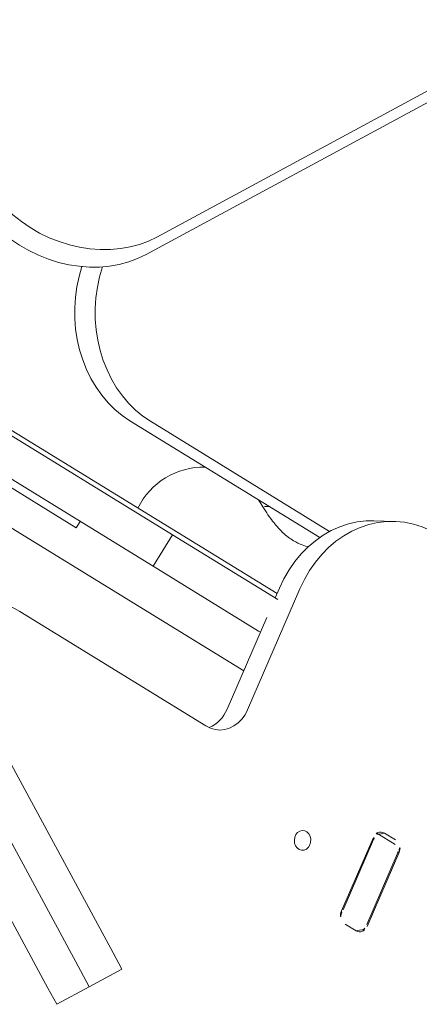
# Model space of a CAD drawing. Extents: x 5459245 to 5462690, y 5971016 to 5972523.
# Tile 63 of 136: x 5462444.156 to 5462444.317, y 5972215.392 to 5972215.79. Entities that reach past the tile are written whole.
import ezdxf

# ---------------------------------------------------------------- set-up
doc = ezdxf.new("R2010")
doc.units = 0
doc.layers.add('A_MAŁA ARCHITEKTURA', color=195, linetype='CONTINUOUS', lineweight=9)

# ---------------------------------------------------------------- blocks, each defined once
blk = doc.blocks.new('MEGA')
at = {"layer": 'A_MAŁA ARCHITEKTURA'}
for p, q in [((5462446.090742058, 5972217.963344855), (5462446.215316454, 5972218.179114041)), ((5462446.103688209, 5972217.955870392), (5462446.228262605, 5972218.171639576)), ((5462446.116634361, 5972217.948395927), (5462446.241208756, 5972218.164165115)), ((5462446.274778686, 5972217.968005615), (5462446.274778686, 5972218.127756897)), ((5462446.24119343, 5972218.117431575), (5462446.24119343, 5972217.963157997)), ((5462446.257986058, 5972218.016328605), (5462446.257986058, 5972218.115988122)), ((5462446.272934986, 5972218.115988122), (5462446.272934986, 5972218.016328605)), ((5462446.254996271, 5972218.070852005), (5462446.254996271, 5972218.090505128)), ((5462447.040571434, 5972217.693902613), (5462446.363661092, 5972218.084716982)), ((5462447.048863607, 5972217.693902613), (5462446.371953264, 5972218.084716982)), ((5462446.254996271, 5972218.050920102), (5462446.254996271, 5972218.070852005)), ((5462446.303093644, 5972217.965198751), (5462446.303093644, 5972218.055161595)), ((5462446.21425726, 5972218.05267014), (5462446.21425726, 5972217.96443658)), ((5462446.257986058, 5972218.050920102), (5462446.254996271, 5972218.050920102)), ((5462446.307239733, 5972217.963092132), (5462446.307239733, 5972218.047980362)), ((5462446.272934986, 5972218.016328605), (5462446.257986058, 5972218.016328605)), ((5462446.257986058, 5972217.966498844), (5462446.257986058, 5972218.016328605)), ((5462446.272934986, 5972218.016328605), (5462446.272934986, 5972217.966498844)), ((5462446.22447364, 5972217.960744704), (5462446.264339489, 5972217.966498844)), ((5462446.257986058, 5972217.966498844), (5462446.257986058, 5972217.965581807)), ((5462446.272934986, 5972217.967739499), (5462446.277136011, 5972217.968345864)), ((5462446.087004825, 5972217.956871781), (5462446.090742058, 5972217.963344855)), ((5462446.228619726, 5972217.953563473), (5462446.281282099, 5972217.961164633)), ((5462446.099950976, 5972217.949397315), (5462446.087004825, 5972217.956871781)), ((5462446.099950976, 5972217.949397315), (5462446.103688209, 5972217.955870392)), ((5462446.112897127, 5972217.941922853), (5462446.099950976, 5972217.949397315)), ((5462446.116634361, 5972217.948395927), (5462446.112897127, 5972217.941922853)), ((5462446.324435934, 5972217.942925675), (5462446.320289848, 5972217.950106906)), ((5462446.211335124, 5972217.883352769), (5462446.179354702, 5972217.878736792)), ((5462446.213544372, 5972217.874407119), (5462446.213544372, 5972217.883039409)), ((5462446.210663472, 5972217.882826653), (5462446.180023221, 5972217.878404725)), ((5462446.215165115, 5972217.875274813), (5462446.215165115, 5972217.880453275)), ((5462446.17552471, 5972217.874731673), (5462446.17552471, 5972217.869553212)), ((5462446.179354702, 5972217.866653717), (5462446.211335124, 5972217.871269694)), ((5462446.210663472, 5972217.871606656), (5462446.180023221, 5972217.867184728))]:
    blk.add_line(p, q, dxfattribs=at)
at = {"layer": 'A_MAŁA ARCHITEKTURA', "flags": 128}
for points in [[(5462446.363661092, 5972218.084716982), (5462446.360472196, 5972218.086768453), (5462446.357444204, 5972218.089146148), (5462446.354600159, 5972218.091831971), (5462446.351961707, 5972218.094805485), (5462446.349548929, 5972218.098044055), (5462446.347380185, 5972218.101523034), (5462446.345471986, 5972218.105215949), (5462446.343838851, 5972218.109094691), (5462446.342493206, 5972218.113129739), (5462446.341445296, 5972218.117290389), (5462446.340703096, 5972218.121544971), (5462446.340272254, 5972218.125861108), (5462446.340156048, 5972218.130205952), (5462446.340355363, 5972218.134546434), (5462446.340868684, 5972218.138849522), (5462446.341692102, 5972218.143082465), (5462446.342819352, 5972218.147213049), (5462446.344241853, 5972218.15120984)], [(5462446.352534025, 5972218.15120984), (5462446.351111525, 5972218.147213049), (5462446.349984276, 5972218.143082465), (5462446.349160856, 5972218.138849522), (5462446.348647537, 5972218.134546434), (5462446.34844822, 5972218.130205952), (5462446.348564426, 5972218.125861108), (5462446.348995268, 5972218.121544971), (5462446.349737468, 5972218.117290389), (5462446.350785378, 5972218.113129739), (5462446.352131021, 5972218.109094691), (5462446.353764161, 5972218.105215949), (5462446.35567236, 5972218.101523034), (5462446.357841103, 5972218.098044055), (5462446.360253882, 5972218.094805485), (5462446.362892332, 5972218.091831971), (5462446.365736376, 5972218.089146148), (5462446.368764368, 5972218.086768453), (5462446.371953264, 5972218.084716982)], [(5462446.303093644, 5972218.055161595), (5462446.303272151, 5972218.058910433), (5462446.303806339, 5972218.062682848), (5462446.30469222, 5972218.066450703), (5462446.305923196, 5972218.070185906), (5462446.307490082, 5972218.073860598), (5462446.309381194, 5972218.077447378), (5462446.311582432, 5972218.0809195), (5462446.314077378, 5972218.08425107), (5462446.316847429, 5972218.087417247), (5462446.319871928, 5972218.090394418), (5462446.323128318, 5972218.093160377), (5462446.32659232, 5972218.095694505), (5462446.330238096, 5972218.097977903), (5462446.334038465, 5972218.099993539), (5462446.337965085, 5972218.101726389), (5462446.341988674, 5972218.103163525), (5462446.345931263, 5972218.104258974)], [(5462446.350203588, 5972218.097107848), (5462446.34613476, 5972218.095982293), (5462446.342111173, 5972218.094545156), (5462446.338184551, 5972218.092812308), (5462446.334384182, 5972218.090796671), (5462446.330738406, 5972218.088513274), (5462446.327274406, 5972218.085979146), (5462446.324018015, 5972218.083213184), (5462446.320993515, 5972218.080236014), (5462446.318223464, 5972218.077069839), (5462446.315728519, 5972218.073738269), (5462446.313527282, 5972218.070266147), (5462446.311636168, 5972218.066679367), (5462446.310069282, 5972218.063004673), (5462446.308838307, 5972218.059269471), (5462446.307952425, 5972218.055501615), (5462446.307418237, 5972218.051729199), (5462446.307239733, 5972218.047980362)], [(5462446.277136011, 5972217.968345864), (5462446.281308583, 5972217.96878391), (5462446.285449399, 5972217.968890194), (5462446.289526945, 5972217.968663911), (5462446.293510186, 5972217.968106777), (5462446.297368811, 5972217.967223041), (5462446.301073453, 5972217.966019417), (5462446.304595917, 5972217.964505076), (5462446.307909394, 5972217.962691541), (5462446.310988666, 5972217.960592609), (5462446.313810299, 5972217.958224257), (5462446.31635282, 5972217.95560451), (5462446.318596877, 5972217.952753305), (5462446.320289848, 5972217.950106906)], [(5462446.228619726, 5972217.953563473), (5462446.22637294, 5972217.953398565), (5462446.224181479, 5972217.953556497), (5462446.222099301, 5972217.954033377), (5462446.220177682, 5972217.954817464), (5462446.218463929, 5972217.95588945), (5462446.217000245, 5972217.957222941), (5462446.215822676, 5972217.958785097), (5462446.214960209, 5972217.960537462), (5462446.214434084, 5972217.962436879), (5462446.21425726, 5972217.96443658)], [(5462446.329156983, 5972217.924920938), (5462446.328974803, 5972217.928655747), (5462446.328429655, 5972217.932309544), (5462446.327525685, 5972217.935854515), (5462446.326269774, 5972217.939263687), (5462446.324671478, 5972217.942511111), (5462446.322742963, 5972217.945572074), (5462446.320498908, 5972217.948423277), (5462446.317956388, 5972217.951043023), (5462446.315134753, 5972217.953411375), (5462446.312055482, 5972217.955510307), (5462446.308742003, 5972217.957323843), (5462446.305219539, 5972217.958838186), (5462446.3015149, 5972217.960041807), (5462446.297656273, 5972217.960925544), (5462446.293673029, 5972217.961482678), (5462446.289595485, 5972217.96170896), (5462446.285454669, 5972217.961602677), (5462446.281282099, 5972217.961164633)], [(5462446.198334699, 5972217.905340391), (5462446.19890744, 5972217.90631327), (5462446.199163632, 5972217.907353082), (5462446.199080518, 5972217.908367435), (5462446.198665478, 5972217.909266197), (5462446.19795539, 5972217.909969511), (5462446.197013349, 5972217.910414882), (5462446.195923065, 5972217.91056274), (5462446.194781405, 5972217.910399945), (5462446.193689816, 5972217.909940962), (5462446.192745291, 5972217.909226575), (5462446.19203175, 5972217.908320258), (5462446.191612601, 5972217.907302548), (5462446.191525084, 5972217.906263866), (5462446.191776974, 5972217.905296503), (5462446.192345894, 5972217.904486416), (5462446.193181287, 5972217.903905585), (5462446.194208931, 5972217.903605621), (5462446.195337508, 5972217.903613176), (5462446.196466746, 5972217.903927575), (5462446.197496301, 5972217.904520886), (5462446.198334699, 5972217.905340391)]]:
    blk.add_lwpolyline(points, dxfattribs=at)
at = {"layer": 'A_MAŁA ARCHITEKTURA'}
for centre, radius, start, end in [((5462446.178797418, 5972218.052940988), 0.03546087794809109, 359.5623768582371, 62.52502964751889), ((5462446.277419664, 5972218.004180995), 0.02989785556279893, 30.82647719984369, 95.06773272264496), ((5462446.22220512, 5972217.974179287), 0.01362476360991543, 234.7462938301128, 279.5843631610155), ((5462446.209970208, 5972217.888318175), 0.005535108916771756, 277.1951003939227, 296.5158933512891), ((5462446.212056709, 5972217.880326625), 0.00311098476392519, 2.333148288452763, 103.411754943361), ((5462446.179864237, 5972217.874415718), 0.004351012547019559, 96.72518146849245, 175.8357085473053), ((5462446.17891636, 5972217.886191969), 0.007865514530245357, 264.0916631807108, 278.0897019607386), ((5462446.210825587, 5972217.875590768), 0.004351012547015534, 276.7251814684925, 355.8357085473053), ((5462446.210170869, 5972217.876364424), 0.004783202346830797, 275.9111399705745, 304.9925484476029), ((5462446.178633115, 5972217.869679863), 0.00311098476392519, 182.3331482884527, 283.411754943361), ((5462446.178921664, 5972217.874778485), 0.007673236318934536, 257.2237366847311, 278.2537909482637)]:
    blk.add_arc(centre, radius, start, end, dxfattribs=at)
for points, knots in [([(5462446.297489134, 5972217.96703442), (5462446.2972536, 5972217.967896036), (5462446.296677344, 5972217.970004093), (5462446.29641491, 5972217.973102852), (5462446.296517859, 5972217.97626855), (5462446.296957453, 5972217.979189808), (5462446.297715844, 5972217.982079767), (5462446.298757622, 5972217.984992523), (5462446.300046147, 5972217.987998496), (5462446.301573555, 5972217.991139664), (5462446.302601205, 5972217.993226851), (5462446.303093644, 5972217.994227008)], [0, 0, 0, 0, 0.09345642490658, 0.2286536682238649, 0.3227089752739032, 0.4246427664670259, 0.537258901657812, 0.6349253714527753, 0.7479068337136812, 0.8791998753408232, 1, 1, 1, 1]), ([(5462446.303093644, 5972217.98908212), (5462446.302782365, 5972217.98963219), (5462446.302318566, 5972217.990451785), (5462446.301835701, 5972217.991122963), (5462446.301676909, 5972217.991343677)], [0, 0, 0, 0, 0.671152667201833, 1, 1, 1, 1])]:
    blk.add_open_spline(points, degree=3, knots=knots, dxfattribs=at)

msp = doc.modelspace()

# ---------------------------------------------------------------- block references
at = {"layer": 'A_MAŁA ARCHITEKTURA', "color": 6, "rotation": 58.39971502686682}
msp.add_blockref('MEGA', (7686859.594493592, -1809666.166885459), dxfattribs=at)

doc.saveas('drawing.dxf')
